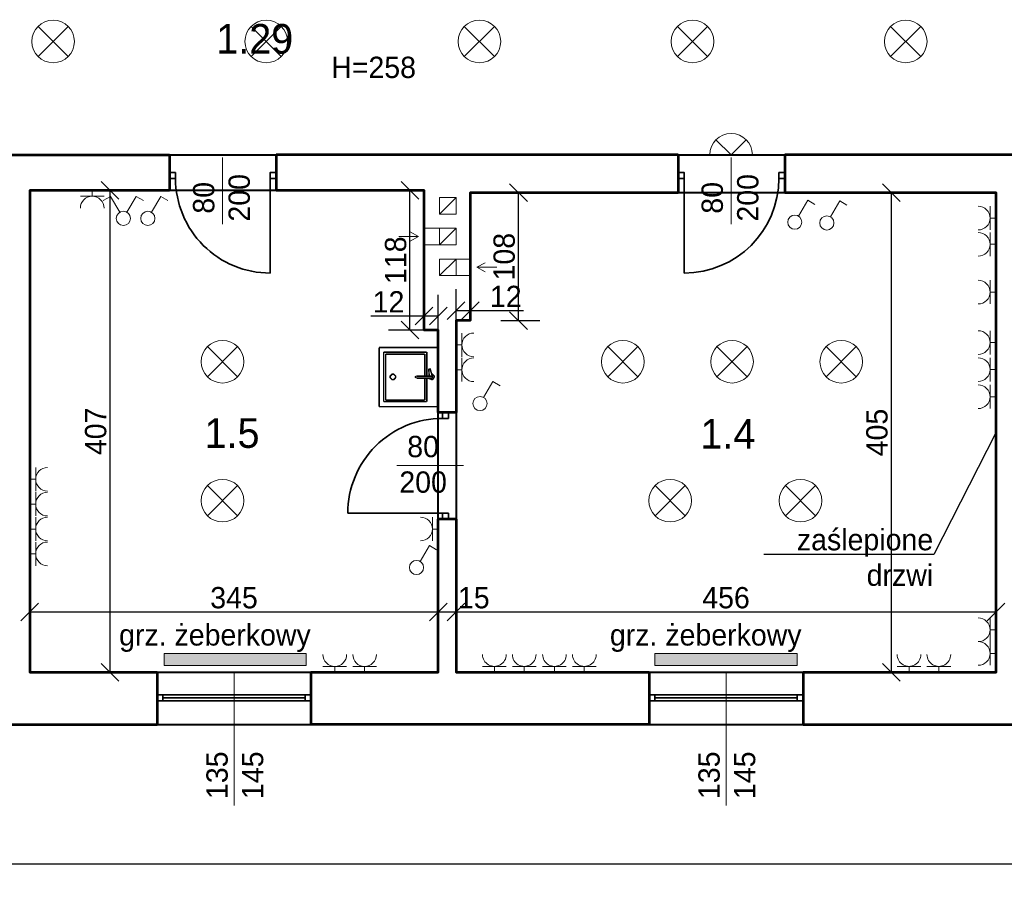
# Model space of a CAD drawing. Header units: millimetres. Extents: x 410204 to 467463, y -88400 to -47908.
# Tile 17 of 30: x 463422 to 464253, y -52865 to -52134. Entities that reach past the tile are written whole.
import ezdxf
from ezdxf import colors
from ezdxf.entities.mleader import LeaderData, LeaderLine
from ezdxf.enums import TextEntityAlignment as Align
from ezdxf.math import Vec2, Vec3

# ---------------------------------------------------------------- set-up
doc = ezdxf.new("R2010")
doc.units = ezdxf.units.MM
doc.linetypes.add('ACAD_ISO03W100', pattern=[30, 12, -18])
for name, color, linetype, lineweight in [('Apow', 1, 'Continuous', 40), ('drzwi', 53, 'Continuous', 35), ('gniazdo', 4, 'Continuous', 18), ('grzejnik', 20, 'Continuous', 18), ('komin', 213, 'Continuous', 18), ('okno', 211, 'Continuous', 35), ('opis', 47, 'Continuous', 18), ('opis powierzchnie', 10, 'Continuous', 18), ('oświetlenie', 40, 'Continuous', 18), ('przerywana', 120, 'ACAD_ISO03W100', 9), ('sanitariaty', 7, 'Continuous', 5), ('widok', 136, 'Continuous', 18), ('ściany', 21, 'Continuous', 53)]:
    doc.layers.add(name, color=color, linetype=linetype, lineweight=lineweight)
doc.layers.add('wymiary wewn', color=151, linetype='Continuous')
doc.layers.add('wymiary zewn', color=82, linetype='Continuous')
doc.dimstyles.new('1 100', dxfattribs={"dimtxt": 18, "dimasz": 15, "dimexe": 18, "dimexo": 0.0625, "dimgap": 3, "dimtad": 1, "dimdec": 0, "dimzin": 0, "dimdsep": 46, "dimtxsty": 'Standard', "dimblk": 'OBLIQUE', "dimcen": 0.09, "dimadec": 0, "dimazin": 0, "dimtfac": 1, "dimtdec": 0, "dimtofl": 0, "dimtmove": 0, "dimatfit": 3, "dimldrblk": 'OBLIQUE', "dimfxl": 15, "dimfxlon": 1, "dimtolj": 1, "dimtzin": 0, "dimarcsym": 0})

# ---------------------------------------------------------------- blocks, each defined once
blk = doc.blocks.new('_Oblique')
at = {"color": 0, "linetype": 'ByBlock', "lineweight": -2}
blk.add_line((-0.5, -0.5), (0.5, 0.5), dxfattribs=at)
blk = doc.blocks.new('*D15828')
at = {"layer": 'Defpoints', "color": 0}
for p in [(462031.19, -52052.62), (465209.19, -52052.62), (465209.19, -52118.31)]:
    blk.add_point(p, dxfattribs=at)
at = {"layer": 'wymiary wewn', "color": 0, "lineweight": -2}
for p, q in [((462031.19, -52103.31), (462031.19, -52136.31)), ((465209.19, -52103.31), (465209.19, -52136.31)), ((462031.19, -52118.31), (465209.19, -52118.31))]:
    blk.add_line(p, q, dxfattribs=at)
at = {"layer": 'wymiary wewn', "color": 0, "linetype": 'ByBlock', "lineweight": -2, "xscale": 15, "yscale": 15, "zscale": 15, "rotation": 180}
blk.add_blockref('_Oblique', (462031.19, -52118.31), dxfattribs=at)
at = {"layer": 'wymiary wewn', "color": 0, "linetype": 'ByBlock', "lineweight": -2, "xscale": 15, "yscale": 15, "zscale": 15}
blk.add_blockref('_Oblique', (465209.19, -52118.31), dxfattribs=at)
at = {"layer": 'wymiary wewn', "color": 0, "insert": (463620.19, -52106.31), "char_height": 18, "attachment_point": 5}
blk.add_mtext('\\A1;3178', dxfattribs=at)
blk = doc.blocks.new('lampa')
at = {"layer": 'oświetlenie'}
for p, q in [((135722.53, -38772.71), (135747.98, -38798.16)), ((135722.53, -38798.16), (135747.98, -38772.71))]:
    blk.add_line(p, q, dxfattribs=at)
blk.add_circle((135735.26, -38785.43), 18, dxfattribs=at)
blk = doc.blocks.new('*U15827')
at = {"layer": 'oświetlenie', "xscale": -1, "rotation": 179.9999999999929}
blk.add_blockref('lampa', (-135735.26, -38785.43), dxfattribs=at)
blk = doc.blocks.new('*U15826')
at = {"layer": 'przerywana'}
for p in [(-1620, 0), (-1440, 0), (-1260, 0), (-1080, 0), (-900, 0)]:
    blk.add_blockref('*U15827', p, dxfattribs=at)
blk = doc.blocks.new('*D15842')
at = {"layer": 'Defpoints', "color": 0}
for p in [(463790.19, -52634.71), (463790.19, -52685.62), (464246.19, -52685.62)]:
    blk.add_point(p, dxfattribs=at)
at = {"layer": 'wymiary wewn', "color": 0, "lineweight": -2}
for p, q in [((463790.19, -52649.71), (463790.19, -52616.71)), ((464246.19, -52649.71), (464246.19, -52616.71)), ((464246.19, -52634.71), (463790.19, -52634.71))]:
    blk.add_line(p, q, dxfattribs=at)
at = {"layer": 'wymiary wewn', "color": 0, "linetype": 'ByBlock', "lineweight": -2, "xscale": 15, "yscale": 15, "zscale": 15, "rotation": 180}
blk.add_blockref('_Oblique', (463790.19, -52634.71), dxfattribs=at)
at = {"layer": 'wymiary wewn', "color": 0, "linetype": 'ByBlock', "lineweight": -2, "xscale": 15, "yscale": 15, "zscale": 15}
blk.add_blockref('_Oblique', (464246.19, -52634.71), dxfattribs=at)
at = {"layer": 'wymiary wewn', "color": 0, "insert": (464018.19, -52622.71), "char_height": 18, "attachment_point": 5}
blk.add_mtext('\\A1;456', dxfattribs=at)
blk = doc.blocks.new('*D15843')
at = {"layer": 'Defpoints', "color": 0}
for p in [(463775.19, -52634.71), (463775.19, -52685.62), (463790.19, -52685.62)]:
    blk.add_point(p, dxfattribs=at)
at = {"layer": 'wymiary wewn', "color": 0, "lineweight": -2}
for p, q in [((463775.19, -52649.71), (463775.19, -52616.71)), ((463790.19, -52649.71), (463790.19, -52616.71)), ((463790.19, -52634.71), (463775.19, -52634.71))]:
    blk.add_line(p, q, dxfattribs=at)
at = {"layer": 'wymiary wewn', "color": 0, "linetype": 'ByBlock', "lineweight": -2, "xscale": 15, "yscale": 15, "zscale": 15, "rotation": 180}
blk.add_blockref('_Oblique', (463775.19, -52634.71), dxfattribs=at)
at = {"layer": 'wymiary wewn', "color": 0, "linetype": 'ByBlock', "lineweight": -2, "xscale": 15, "yscale": 15, "zscale": 15}
blk.add_blockref('_Oblique', (463790.19, -52634.71), dxfattribs=at)
at = {"layer": 'wymiary wewn', "color": 0, "insert": (463805.19, -52622.71), "char_height": 18, "attachment_point": 5}
blk.add_mtext('\\A1;15', dxfattribs=at)
blk = doc.blocks.new('*D15844')
at = {"layer": 'Defpoints', "color": 0}
for p in [(463430.19, -52634.71), (463430.19, -52685.62), (463775.19, -52685.62)]:
    blk.add_point(p, dxfattribs=at)
at = {"layer": 'wymiary wewn', "color": 0, "lineweight": -2}
for p, q in [((463430.19, -52649.71), (463430.19, -52616.71)), ((463775.19, -52649.71), (463775.19, -52616.71)), ((463775.19, -52634.71), (463430.19, -52634.71))]:
    blk.add_line(p, q, dxfattribs=at)
at = {"layer": 'wymiary wewn', "color": 0, "linetype": 'ByBlock', "lineweight": -2, "xscale": 15, "yscale": 15, "zscale": 15, "rotation": 180}
blk.add_blockref('_Oblique', (463430.19, -52634.71), dxfattribs=at)
at = {"layer": 'wymiary wewn', "color": 0, "linetype": 'ByBlock', "lineweight": -2, "xscale": 15, "yscale": 15, "zscale": 15}
blk.add_blockref('_Oblique', (463775.19, -52634.71), dxfattribs=at)
at = {"layer": 'wymiary wewn', "color": 0, "insert": (463602.69, -52622.71), "char_height": 18, "attachment_point": 5}
blk.add_mtext('\\A1;345', dxfattribs=at)
blk = doc.blocks.new('*D15845')
at = {"layer": 'Defpoints', "color": 0}
for p in [(464246.19, -52280.62), (464157.72, -52685.62), (464246.19, -52685.62)]:
    blk.add_point(p, dxfattribs=at)
at = {"layer": 'wymiary wewn', "color": 0, "lineweight": -2}
for p, q in [((464172.72, -52280.62), (464139.72, -52280.62)), ((464157.72, -52280.62), (464157.72, -52685.62)), ((464172.72, -52685.62), (464139.72, -52685.62))]:
    blk.add_line(p, q, dxfattribs=at)
at = {"layer": 'wymiary wewn', "color": 0, "linetype": 'ByBlock', "lineweight": -2, "xscale": 15, "yscale": 15, "zscale": 15}
for p, rotation in [((464157.72, -52280.62), 90), ((464157.72, -52685.62), 270)]:
    blk.add_blockref('_Oblique', p, dxfattribs=dict(at, rotation=rotation))
at = {"layer": 'wymiary wewn', "color": 0, "insert": (464145.72, -52483.12), "char_height": 18, "attachment_point": 5, "rotation": 90}
blk.add_mtext('\\A1;405', dxfattribs=at)
blk = doc.blocks.new('*D15846')
at = {"layer": 'Defpoints', "color": 0}
for p in [(463430.19, -52278.62), (463430.19, -52685.62), (463497.94, -52685.62)]:
    blk.add_point(p, dxfattribs=at)
at = {"layer": 'wymiary wewn', "color": 0, "lineweight": -2}
for p, q in [((463482.94, -52278.62), (463515.94, -52278.62)), ((463497.94, -52278.62), (463497.94, -52685.62)), ((463482.94, -52685.62), (463515.94, -52685.62))]:
    blk.add_line(p, q, dxfattribs=at)
at = {"layer": 'wymiary wewn', "color": 0, "linetype": 'ByBlock', "lineweight": -2, "xscale": 15, "yscale": 15, "zscale": 15}
for p, rotation in [((463497.94, -52278.62), 90), ((463497.94, -52685.62), 270)]:
    blk.add_blockref('_Oblique', p, dxfattribs=dict(at, rotation=rotation))
at = {"layer": 'wymiary wewn', "color": 0, "insert": (463485.94, -52482.12), "char_height": 18, "attachment_point": 5, "rotation": 90}
blk.add_mtext('\\A1;407', dxfattribs=at)
blk = doc.blocks.new('*D15847')
at = {"layer": 'Defpoints', "color": 0}
for p in [(463802.19, -52280.62), (463842.92, -52280.62), (463802.19, -52388.62)]:
    blk.add_point(p, dxfattribs=at)
at = {"layer": 'wymiary wewn', "color": 0, "lineweight": -2}
for p, q in [((463827.92, -52280.62), (463860.92, -52280.62)), ((463842.92, -52388.62), (463842.92, -52280.62)), ((463827.92, -52388.62), (463860.92, -52388.62))]:
    blk.add_line(p, q, dxfattribs=at)
at = {"layer": 'wymiary wewn', "color": 0, "linetype": 'ByBlock', "lineweight": -2, "xscale": 15, "yscale": 15, "zscale": 15}
for p, rotation in [((463842.92, -52280.62), 90), ((463842.92, -52388.62), 270)]:
    blk.add_blockref('_Oblique', p, dxfattribs=dict(at, rotation=rotation))
at = {"layer": 'wymiary wewn', "color": 0, "insert": (463830.92, -52334.62), "char_height": 18, "attachment_point": 5, "rotation": 90}
blk.add_mtext('\\A1;108', dxfattribs=at)
blk = doc.blocks.new('*D15848')
at = {"layer": 'Defpoints', "color": 0}
for p in [(463802.19, -52380.19), (463790.19, -52388.62), (463802.19, -52388.62)]:
    blk.add_point(p, dxfattribs=at)
at = {"layer": 'wymiary wewn', "color": 0, "lineweight": -2}
for p, q in [((463790.19, -52388.55), (463790.19, -52362.19)), ((463802.19, -52388.55), (463802.19, -52362.19)), ((463790.19, -52380.19), (463802.19, -52380.19)), ((463802.19, -52380.19), (463847.19, -52380.19))]:
    blk.add_line(p, q, dxfattribs=at)
at = {"layer": 'wymiary wewn', "color": 0, "linetype": 'ByBlock', "lineweight": -2, "xscale": 15, "yscale": 15, "zscale": 15, "rotation": 180}
blk.add_blockref('_Oblique', (463790.19, -52380.19), dxfattribs=at)
at = {"layer": 'wymiary wewn', "color": 0, "linetype": 'ByBlock', "lineweight": -2, "xscale": 15, "yscale": 15, "zscale": 15}
blk.add_blockref('_Oblique', (463802.19, -52380.19), dxfattribs=at)
at = {"layer": 'wymiary wewn', "color": 0, "insert": (463832.19, -52368.19), "char_height": 18, "attachment_point": 5}
blk.add_mtext('\\A1;12', dxfattribs=at)
blk = doc.blocks.new('*D15849')
at = {"layer": 'Defpoints', "color": 0}
for p in [(463763.19, -52384.75), (463763.19, -52396.62), (463775.19, -52396.62)]:
    blk.add_point(p, dxfattribs=at)
at = {"layer": 'wymiary wewn', "color": 0, "lineweight": -2}
for p, q in [((463763.19, -52396.55), (463763.19, -52366.75)), ((463775.19, -52396.55), (463775.19, -52366.75)), ((463763.19, -52384.75), (463718.19, -52384.75)), ((463775.19, -52384.75), (463763.19, -52384.75))]:
    blk.add_line(p, q, dxfattribs=at)
at = {"layer": 'wymiary wewn', "color": 0, "linetype": 'ByBlock', "lineweight": -2, "xscale": 15, "yscale": 15, "zscale": 15, "rotation": 180}
blk.add_blockref('_Oblique', (463763.19, -52384.75), dxfattribs=at)
at = {"layer": 'wymiary wewn', "color": 0, "linetype": 'ByBlock', "lineweight": -2, "xscale": 15, "yscale": 15, "zscale": 15}
blk.add_blockref('_Oblique', (463775.19, -52384.75), dxfattribs=at)
at = {"layer": 'wymiary wewn', "color": 0, "insert": (463733.19, -52372.75), "char_height": 18, "attachment_point": 5}
blk.add_mtext('\\A1;12', dxfattribs=at)
blk = doc.blocks.new('*D15850')
at = {"layer": 'Defpoints', "color": 0}
for p in [(463751.23, -52278.62), (463763.19, -52278.62), (463763.19, -52396.62)]:
    blk.add_point(p, dxfattribs=at)
at = {"layer": 'wymiary wewn', "color": 0, "lineweight": -2}
for p, q in [((463763.13, -52278.62), (463733.23, -52278.62)), ((463751.23, -52396.62), (463751.23, -52278.62)), ((463763.13, -52396.62), (463733.23, -52396.62))]:
    blk.add_line(p, q, dxfattribs=at)
at = {"layer": 'wymiary wewn', "color": 0, "linetype": 'ByBlock', "lineweight": -2, "xscale": 15, "yscale": 15, "zscale": 15}
for p, rotation in [((463751.23, -52278.62), 90), ((463751.23, -52396.62), 270)]:
    blk.add_blockref('_Oblique', p, dxfattribs=dict(at, rotation=rotation))
at = {"layer": 'wymiary wewn', "color": 0, "insert": (463739.23, -52337.62), "char_height": 18, "attachment_point": 5, "rotation": 90}
blk.add_mtext('\\A1;118', dxfattribs=at)
blk = doc.blocks.new('d80')
at = {"layer": 'drzwi'}
blk.add_line((4992.34, 681.03), (5072.34, 681.03), dxfattribs=at)
for points in [[(4987.34, 686.03), (4992.34, 686.03), (4992.34, 681.03), (4987.34, 681.03)], [(4987.34, 601.03), (4992.34, 601.03), (4992.34, 596.03), (4987.34, 596.03)]]:
    blk.add_lwpolyline(points, close=True, dxfattribs=at)
blk.add_arc((4992.34, 681.03), 80, 270, 0, dxfattribs=at)
blk = doc.blocks.new('gniazdo')
at = {"layer": 'gniazdo'}
for p, q in [((135889.26, -37717.91), (135889.26, -37737.91)), ((135894.26, -37727.91), (135889.26, -37727.91))]:
    blk.add_line(p, q, dxfattribs=at)
blk.add_arc((135879.26, -37727.91), 10, 270, 90, dxfattribs=at)
blk = doc.blocks.new('łącznik x2')
at = {"layer": 'gniazdo'}
for p, q in [((134889.07, -38634.31), (134883.04, -38637.86)), ((134896.95, -38647.69), (134889.07, -38634.31)), ((134903.05, -38647.69), (134910.94, -38634.31)), ((134910.94, -38634.31), (134916.97, -38637.86))]:
    blk.add_line(p, q, dxfattribs=at)
blk.add_circle((134900, -38652.86), 6, dxfattribs=at)
blk.add_circle((134900, -38652.86), 6, dxfattribs=at)
blk = doc.blocks.new('łącznik')
at = {"layer": 'gniazdo'}
for p, q in [((135306.82, -38673), (135314.71, -38659.62)), ((135314.71, -38659.62), (135320.74, -38663.17))]:
    blk.add_line(p, q, dxfattribs=at)
blk.add_circle((135303.77, -38678.17), 6, dxfattribs=at)
blk = doc.blocks.new('ZLEW')
at = {"layer": 'sanitariaty', "const_width": 1.27}
for points in [[(137057.1, -35373.15), (137007.14, -35373.15), (137007.14, -35423.1)], [(137016.87, -35376.96), (137053.28, -35376.96)], [(137016.87, -35397.28), (137016.87, -35376.96)], [(137051.58, -35378.66), (137018.57, -35378.66)], [(137018.57, -35378.66), (137018.57, -35397.28)], [(137051.58, -35417.6), (137051.58, -35378.66)], [(137053.28, -35418.87), (137053.28, -35376.96)], [(137057.1, -35373.15), (137057.1, -35423.1)], [(137012.88, -35395.58), (137012.3, -35395.58), (137010.6, -35397.21), (137010.56, -35397.5), (137010.5, -35397.77), (137011.77, -35400), (137012.05, -35400.1), (137012.31, -35400.2), (137014.72, -35399.32), (137014.87, -35399.08)], [(137025.35, -35397.28), (137019.42, -35397.28), (137012.21, -35397.28), (137013.91, -35391.35), (137014.76, -35391.35), (137015.19, -35391.78), (137014.76, -35397.28)], [(137012.21, -35397.28), (137012.21, -35398.97)], [(137026.19, -35397.91), (137026.19, -35397.75), (137025.7, -35397.28), (137025.55, -35397.28)], [(137025.35, -35398.97), (137019.42, -35398.97), (137012.21, -35398.97)], [(137016.87, -35418.87), (137016.87, -35398.97)], [(137018.57, -35398.97), (137018.57, -35417.6)], [(137025.55, -35398.54), (137025.7, -35398.54), (137026.19, -35398.06), (137026.19, -35397.91)], [(137016.87, -35418.87), (137053.28, -35418.87)], [(137018.57, -35417.6), (137051.58, -35417.6)], [(137007.14, -35423.1), (137057.1, -35423.1)]]:
    blk.add_lwpolyline(points, dxfattribs=at)
blk.add_lwpolyline([(137047.78, -35397.91), (137047.78, -35397.32), (137046.03, -35395.58), (137045.45, -35395.58), (137044.86, -35395.58), (137043.12, -35397.32), (137043.12, -35397.91), (137043.12, -35398.49), (137044.86, -35400.24), (137045.45, -35400.24), (137046.03, -35400.24), (137047.78, -35398.49), (137047.78, -35397.91)], close=True, dxfattribs=at)
at = {"layer": 'sanitariaty'}
blk.add_lwpolyline([(137026.61, -35398.13), (137026.61, -35397.7), (137026.19, -35397.7), (137025.77, -35398.13), (137026.19, -35398.54), (137026.61, -35398.54), (137026.61, -35398.13)], close=True, dxfattribs=at)
blk.add_lwpolyline([(137026.61, -35398.13), (137026.61, -35397.7), (137026.19, -35397.7), (137025.77, -35398.13), (137026.19, -35398.54), (137026.61, -35398.54), (137026.61, -35398.13)], close=True, dxfattribs=at)
blk = doc.blocks.new('*D15948')
at = {"layer": 'Defpoints', "color": 0}
for p in [(461256.19, -52729.62), (465253.19, -52729.62), (465253.19, -52847.49)]:
    blk.add_point(p, dxfattribs=at)
at = {"layer": 'wymiary zewn', "color": 0, "lineweight": -2}
for p, q in [((461256.19, -52832.49), (461256.19, -52865.49)), ((465253.19, -52832.49), (465253.19, -52865.49)), ((461256.19, -52847.49), (465253.19, -52847.49))]:
    blk.add_line(p, q, dxfattribs=at)
at = {"layer": 'wymiary zewn', "color": 0, "linetype": 'ByBlock', "lineweight": -2, "xscale": 15, "yscale": 15, "zscale": 15, "rotation": 180}
blk.add_blockref('_Oblique', (461256.19, -52847.49), dxfattribs=at)
at = {"layer": 'wymiary zewn', "color": 0, "linetype": 'ByBlock', "lineweight": -2, "xscale": 15, "yscale": 15, "zscale": 15}
blk.add_blockref('_Oblique', (465253.19, -52847.49), dxfattribs=at)
at = {"layer": 'wymiary zewn', "color": 0, "insert": (463254.69, -52835.49), "char_height": 18, "attachment_point": 5}
blk.add_mtext('\\A1;3997', dxfattribs=at)
blk = doc.blocks.new('kinkiet')
at = {"layer": 'oświetlenie'}
for q in [(134450.98, -38163.11), (134450.98, -38188.56)]:
    blk.add_line((134438.26, -38175.84), q, dxfattribs=at)
blk.add_arc((134438.26, -38175.84), 18, 270, 90, dxfattribs=at)

msp = doc.modelspace()

# ---------------------------------------------------------------- hatches: boundary and pattern name
at = {"layer": 'grzejnik', "transparency": 33554687}
h = msp.add_hatch(color=256, dxfattribs=at)
h.dxf.hatch_style = 1
h.paths.add_polyline_path([(463663.7, -52669.77), (463543.7, -52669.77), (463543.7, -52679.77), (463663.7, -52679.77)])
h = msp.add_hatch(color=256, dxfattribs=at)
h.dxf.hatch_style = 1
h.paths.add_polyline_path([(464078.19, -52669.77), (463958.19, -52669.77), (463958.19, -52679.77), (464078.19, -52679.77)])

# ---------------------------------------------------------------- linework, layer by layer
at = {"layer": 'Apow'}
for points in [[(465253.19, -51578.62), (464180.19, -51578.62), (464180.19, -51578.62), (463887.19, -51578.62), (463887.19, -51578.62), (462626.19, -51578.62), (462626.19, -51269.62), (462325.19, -51269.62), (462325.19, -51578.62), (461256.19, -51578.62), (461256.19, -52729.62), (465253.19, -52729.62)], [(462031.19, -52052.62), (462031.19, -52248.62), (465209.19, -52248.62), (465209.19, -52052.62)], [(463763.19, -52278.62), (463430.19, -52278.62), (463430.19, -52685.62), (463775.19, -52685.62), (463775.19, -52396.62), (463763.19, -52396.62)], [(463802.19, -52388.62), (463790.19, -52388.62), (463790.19, -52396.62), (463790.19, -52685.62), (464246.19, -52685.62), (464246.19, -52280.62), (463802.19, -52280.62)]]:
    msp.add_lwpolyline(points, close=True, dxfattribs=at)
at = {"layer": 'grzejnik'}
for points in [[(463663.7, -52669.77), (463663.7, -52679.77), (463543.7, -52679.77), (463543.7, -52669.77)], [(464078.19, -52669.77), (464078.19, -52679.77), (463958.19, -52679.77), (463958.19, -52669.77)]]:
    msp.add_lwpolyline(points, close=True, dxfattribs=at)
at = {"layer": 'komin'}
for p, q in [((463790.19, -52284.62), (463776.19, -52298.62)), ((463758.55, -52317.62), (463741.78, -52317.62)), ((463751.51, -52313.72), (463758.55, -52317.62)), ((463751.51, -52321.52), (463758.55, -52317.62)), ((463776.19, -52310.62), (463764.19, -52310.62)), ((463790.19, -52310.62), (463776.19, -52324.62)), ((463776.19, -52324.62), (463764.19, -52324.62)), ((463790.19, -52336.62), (463776.19, -52350.62)), ((463790.19, -52336.62), (463802.19, -52336.62)), ((463814.87, -52339.72), (463807.83, -52343.62)), ((463790.19, -52350.62), (463802.19, -52350.62)), ((463807.83, -52343.62), (463824.6, -52343.62)), ((463814.87, -52347.52), (463807.83, -52343.62))]:
    msp.add_line(p, q, dxfattribs=at)
for points in [[(463790.19, -52284.62), (463790.19, -52298.62), (463776.19, -52298.62), (463776.19, -52284.62)], [(463790.19, -52310.62), (463790.19, -52324.62), (463776.19, -52324.62), (463776.19, -52310.62)], [(463790.19, -52336.62), (463790.19, -52350.62), (463776.19, -52350.62), (463776.19, -52336.62)]]:
    msp.add_lwpolyline(points, close=True, dxfattribs=at)
at = {"layer": 'okno'}
for p, q in [((463662.69, -52704.68), (463542.69, -52704.68)), ((463662.69, -52707.18), (463542.69, -52707.18)), ((464078.19, -52704.68), (463958.19, -52704.68)), ((464078.19, -52707.18), (463958.19, -52707.18)), ((463662.69, -52709.68), (463542.69, -52709.68)), ((464078.19, -52709.68), (463958.19, -52709.68))]:
    msp.add_line(p, q, dxfattribs=at)
for points in [[(463537.69, -52704.68), (463542.69, -52704.68), (463542.69, -52709.68), (463537.69, -52709.68)], [(463662.69, -52704.68), (463667.69, -52704.68), (463667.69, -52709.68), (463662.69, -52709.68)], [(463953.19, -52704.68), (463958.19, -52704.68), (463958.19, -52709.68), (463953.19, -52709.68)], [(464078.19, -52704.68), (464083.19, -52704.68), (464083.19, -52709.68), (464078.19, -52709.68)]]:
    msp.add_lwpolyline(points, close=True, dxfattribs=at)
at = {"layer": 'opis'}
for p, q in [((463592.94, -52250.82), (463592.94, -52307.05)), ((464022.43, -52250.82), (464022.43, -52307.05)), ((463796.46, -52510.87), (463740.23, -52510.87)), ((463602.69, -52685.62), (463602.69, -52798.07)), ((464018.19, -52685.62), (464018.19, -52798.07))]:
    msp.add_line(p, q, dxfattribs=at)
at = {"layer": 'widok'}
for p, q in [((463667.69, -52685.62), (463537.69, -52685.62)), ((464083.19, -52685.62), (463953.19, -52685.62)), ((463537.69, -52729.62), (463667.69, -52729.62)), ((463953.19, -52729.62), (464083.19, -52729.62))]:
    msp.add_line(p, q, dxfattribs=at)
at = {"layer": 'ściany'}
for p, q in [((463411.9, -52248.62), (463548.3, -52248.62)), ((463548.3, -52248.62), (463548.3, -52278.62)), ((463638.3, -52248.62), (463638.3, -52278.62)), ((463977.79, -52248.62), (463977.79, -52280.62)), ((464067.79, -52248.62), (464067.79, -52280.62)), ((464395.17, -52248.62), (464067.79, -52248.62)), ((463790.19, -52466.23), (463775.19, -52466.23)), ((463790.19, -52556.23), (463775.19, -52556.23)), ((463537.69, -52685.62), (463537.69, -52729.62)), ((463667.69, -52685.62), (463667.69, -52729.62)), ((463953.19, -52685.62), (463953.19, -52729.62)), ((464083.19, -52685.62), (464083.19, -52729.62)), ((463350.19, -52729.62), (463537.69, -52729.62)), ((463953.19, -52729.62), (463667.69, -52729.62)), ((464083.19, -52729.62), (464385.19, -52729.62))]:
    msp.add_line(p, q, dxfattribs=at)
for points in [[(463977.79, -52248.62), (463638.3, -52248.62)], [(463548.3, -52278.62), (463430.19, -52278.62), (463430.19, -52685.62), (463537.69, -52685.62)], [(463775.19, -52466.23), (463775.19, -52396.62), (463763.19, -52396.62), (463763.19, -52278.62), (463638.3, -52278.62)], [(463977.79, -52280.62), (463802.19, -52280.62), (463802.19, -52388.62), (463790.19, -52388.62), (463790.19, -52396.62), (463790.19, -52466.23)], [(464083.19, -52685.62), (464246.19, -52685.62), (464246.19, -52280.62), (464067.79, -52280.62)], [(463667.69, -52685.62), (463775.19, -52685.62), (463775.19, -52556.23)], [(463790.19, -52556.23), (463790.19, -52685.62), (463953.19, -52685.62)]]:
    msp.add_lwpolyline(points, dxfattribs=at)

# ---------------------------------------------------------------- block references
at = {"layer": 'gniazdo'}
for p, rotation in [((425755.02, -188172.87), 90.00000000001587), ((328351.94, -14574.12), 359.9999999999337), ((328351.94, -14596.26), 359.9999999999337), ((328351.94, -14636.64), 359.9999999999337), ((328351.94, -14679.25), 359.9999999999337), ((328351.94, -14702.09), 359.9999999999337), ((328351.94, -14724.99), 359.9999999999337), ((327880.94, -14836.7), 359.9999999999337), ((328351.94, -14921.8), 359.9999999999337), ((328351.94, -14941.79), 359.9999999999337)]:
    msp.add_blockref('gniazdo', p, dxfattribs=dict(at, rotation=rotation))
for name, p in [('łącznik x2', (328609.25, -13649.43)), ('łącznik', (328226.12, -13624.12)), ('łącznik', (328772.48, -13627.29)), ('łącznik', (328799.57, -13627.98)), ('łącznik', (328506.66, -13780.49)), ('łącznik', (328453.05, -13918.94))]:
    msp.add_blockref(name, p, dxfattribs=at)
at = {"layer": 'gniazdo', "xscale": -1}
for p, rotation in [((599684.45, -14681.22), 359.9999999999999), ((599684.45, -14702.22), 359.9999999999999), ((599324.45, -14794.7), 359.9999999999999), ((599324.45, -14815.7), 359.9999999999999), ((599324.45, -14836.7), 359.9999999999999), ((599324.45, -14857.7), 359.9999999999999), ((425959.88, 83208.64), 89.99999999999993), ((425985.06, 83208.64), 89.99999999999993), ((426094.67, 83208.64), 89.99999999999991), ((426119.85, 83208.64), 89.99999999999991), ((426145.41, 83208.64), 89.99999999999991), ((426170.59, 83208.64), 89.99999999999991), ((426444.81, 83208.64), 89.99999999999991), ((426469.99, 83208.64), 89.99999999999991)]:
    msp.add_blockref('gniazdo', p, dxfattribs=dict(at, rotation=rotation))
at = {"layer": 'oświetlenie', "rotation": 90.00000000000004}
msp.add_blockref('kinkiet', (425846.59, -186686.87), dxfattribs=at)
at = {"layer": 'oświetlenie'}
for p in [(327857.69, -13637.87), (328195.74, -13637.87), (328287.99, -13637.87), (328380.23, -13637.87), (327857.69, -13755.24), (328235.75, -13755.24), (328345.78, -13755.24)]:
    msp.add_blockref('lampa', p, dxfattribs=at)
at = {"layer": 'przerywana'}
msp.add_blockref('*U15826', (465069.91, -52152.84), dxfattribs=at)
for p, rotation in [((462952.27, -47276.16), 270), ((468771.12, -51870.2), 180)]:
    msp.add_blockref('d80', p, dxfattribs=dict(at, rotation=rotation))
at = {"layer": 'przerywana', "xscale": -1, "rotation": 89.99999999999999}
msp.add_blockref('d80', (464663.82, -47276.16), dxfattribs=at)
at = {"layer": 'sanitariaty', "xscale": -1}
msp.add_blockref('ZLEW', (600782.33, -17038.24), dxfattribs=at)

# ---------------------------------------------------------------- texts
at = {"layer": 'grzejnik', "char_height": 18, "width": 258.0598, "attachment_point": 1}
for insert in [(463505.63, -52645.03), (463920.12, -52645.03)]:
    msp.add_mtext('grz. żeberkowy', dxfattribs=dict(at, insert=insert))
at = {"layer": 'opis', "char_height": 18, "width": 54.8689}
for s, insert, attachment_point in [('\\pxqc;H=258', (463747.99, -52183.99), 9), ('\\pxqc;80\\P200', (463734.93, -52534.23), 7)]:
    msp.add_mtext(s, dxfattribs=dict(at, insert=insert, attachment_point=attachment_point))
at = {"layer": 'opis', "char_height": 18, "width": 54.8689, "rotation": 90}
for s, insert, attachment_point in [('\\pxqc;80\\P200', (463616.3, -52312.35), 7), ('\\pxqc;80\\P200', (464045.79, -52312.35), 7), ('135\\P145', (463579.34, -52792.62), 1), ('135\\P145', (463994.84, -52792.62), 1)]:
    msp.add_mtext(s, dxfattribs=dict(at, insert=insert, attachment_point=attachment_point))
at = {"layer": 'opis powierzchnie'}
for s, p in [('1.29', (463620.19, -52150.62)), ('1.5', (463601, -52483.59)), ('1.4', (464019.76, -52484.17))]:
    msp.add_text(s, height=25, dxfattribs=at).set_placement(p, align=Align.MIDDLE_CENTER)

# ---------------------------------------------------------------- dimensions: what is measured, and where the dimension line sits
at = {"layer": 'wymiary wewn'}
for base, p1, p2, picture, middle in [((465209.19, -52118.31), (462031.19, -52052.62), (465209.19, -52052.62), '*D15828', (463620.19, -52106.31)), ((463802.19, -52380.19), (463790.19, -52388.62), (463802.19, -52388.62), '*D15848', (463832.19, -52368.19)), ((463763.19, -52384.75), (463775.19, -52396.62), (463763.19, -52396.62), '*D15849', (463733.19, -52372.75))]:
    dim = msp.add_linear_dim(base=base, p1=p1, p2=p2, dimstyle='1 100', dxfattribs=at)
    dim.commit()
    dim.dimension.update_dxf_attribs({"geometry": picture, "text_midpoint": middle})
for base, p1, p2, picture, middle in [((463497.94, -52685.62), (463430.19, -52278.62), (463430.19, -52685.62), '*D15846', (463485.94, -52482.12)), ((463751.23, -52278.62), (463763.19, -52396.62), (463763.19, -52278.62), '*D15850', (463739.23, -52337.62)), ((463842.92, -52280.62), (463802.19, -52388.62), (463802.19, -52280.62), '*D15847', (463830.92, -52334.62)), ((464157.72, -52685.62), (464246.19, -52280.62), (464246.19, -52685.62), '*D15845', (464145.72, -52483.12))]:
    dim = msp.add_linear_dim(base=base, p1=p1, p2=p2, angle=90, dimstyle='1 100', dxfattribs=at)
    dim.commit()
    dim.dimension.update_dxf_attribs({"geometry": picture, "text_midpoint": middle})
for base, p1, p2, picture, middle in [((463430.19, -52634.71), (463775.19, -52685.62), (463430.19, -52685.62), '*D15844', (463602.69, -52622.71)), ((463790.19, -52634.71), (464246.19, -52685.62), (463790.19, -52685.62), '*D15842', (464018.19, -52622.71))]:
    dim = msp.add_linear_dim(base=base, p1=p1, p2=p2, dimstyle='1 100', override={"dimtmove": 1}, dxfattribs=at)
    dim.commit()
    dim.dimension.update_dxf_attribs({"geometry": picture, "text_midpoint": middle})
dim = msp.add_linear_dim(base=(463775.19, -52634.71), p1=(463790.19, -52685.62), p2=(463775.19, -52685.62), dimstyle='1 100', override={"dimtmove": 1}, dxfattribs=at)
dim.commit()
dim.dimension.update_dxf_attribs({"geometry": '*D15843', "text_midpoint": (463805.19, -52634.71), "dimtype": 160})
at = {"layer": 'wymiary zewn'}
dim = msp.add_linear_dim(base=(465253.19, -52847.49), p1=(461256.19, -52729.62), p2=(465253.19, -52729.62), dimstyle='1 100', dxfattribs=at)
dim.commit()
dim.dimension.update_dxf_attribs({"geometry": '*D15948', "text_midpoint": (463254.69, -52835.49)})

# ---------------------------------------------------------------- leaders
at = {"layer": 'opis'}
ml = msp.add_multileader_mtext('Standard', dxfattribs=at)
ml.set_content('zaślepione \\Pdrzwi')
ml.set_leader_properties()
ml.build(insert=Vec2(0, 0))
ml.multileader.update_dxf_attribs({"text_right_attachment_type": 6, "dogleg_length": 0.36, "arrow_head_size": 0.18})
ctx = ml.context
ctx.base_point, ctx.char_height, ctx.arrow_head_size, ctx.landing_gap_size, ctx.plane_origin = Vec3(464040.03, -52575.39), 18, 0.18, 0.09, Vec3(464239.29, -52554.57)
ctx.right_attachment, ctx.text_align_type = 6, 2
notes = []
notes.append((ctx, [(0, (1, 1, 0), (464193.57, -52586.19), (-1, 0), 0.36, [(0, [(464246.19, -52483.12)], 0, [])])]))
ctx.mtext.insert, ctx.mtext.alignment, ctx.mtext.flow_direction = Vec3(464193.12, -52564.59), 3, 5
for ctx, leaders in notes:
    for number, flags, end, landing, length, lines in leaders:
        leader = LeaderData()
        leader.index, (leader.has_last_leader_line, leader.has_dogleg_vector, leader.attachment_direction) = number, flags
        leader.last_leader_point, leader.dogleg_vector, leader.dogleg_length = Vec3(end), Vec3(landing), length
        for number, points, colour, breaks in lines:
            line = LeaderLine()
            line.index, line.vertices, line.color, line.breaks = number, Vec3.list(points), colors.encode_raw_color(colour), breaks
            leader.lines.append(line)
        ctx.leaders.append(leader)

doc.saveas('drawing.dxf')
